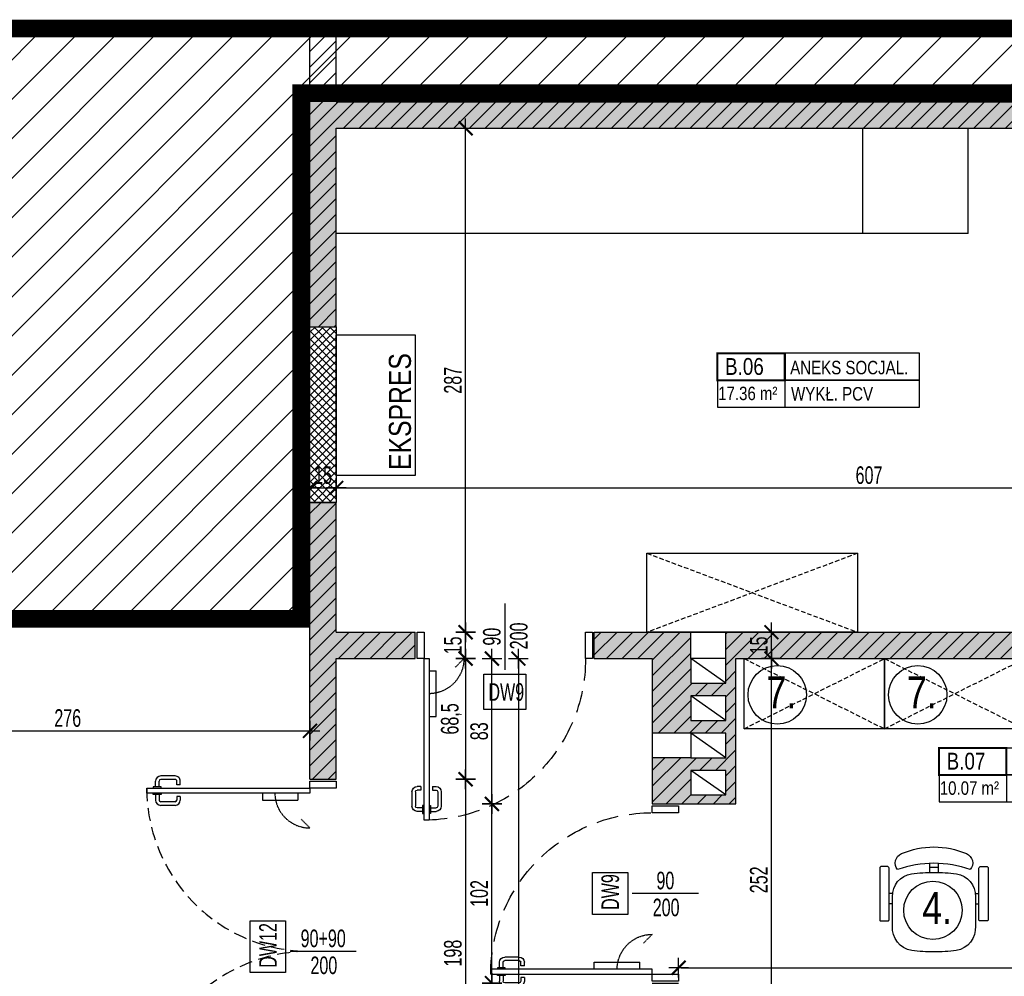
# Model space of a CAD drawing. Header units: millimetres. Extents: x 99331 to 130831, y -7610 to 25890.
# Tile 99 of 101: x 127526 to 128087, y 21199 to 21744. Entities that reach past the tile are written whole.
import ezdxf
from ezdxf.enums import TextEntityAlignment as Align

# ---------------------------------------------------------------- set-up
doc = ezdxf.new("R2010")
doc.units = ezdxf.units.MM
doc.linetypes.add('DASHED', pattern=[0.75, 0.5, -0.25])
doc.layers.get('DEFPOINTS').update_dxf_attribs({"lineweight": 9})
for name, color, linetype in [('_AAB_WYPOSAŻENIE', 193, 'Continuous'), ('_HSA_HATCH_WYPEŁNIENIA_PRZEGRÓD', 205, 'Continuous'), ('_HSA_OPIS', 43, 'Continuous'), ('_HSA_OPIS_STOLARKA_WEWNĘTRZNA', 43, 'Continuous'), ('_HSA_OPIS_WYPOSAŻENIA', 43, 'Continuous'), ('_HSA_STOLARKA_WEWNĘTRZNA', 132, 'Continuous'), ('_HSA_WIDOKOWE_CIENKIE', 8, 'Continuous'), ('_HSA_WYM_50', 141, 'Continuous'), ('_HSA_WYPOSAŻENIE', 193, 'Continuous'), ('_HSA_ZAKRES_OPRACOWANIA', 213, 'Continuous'), ('_HSA_ŚCIANY_DZIAŁOWE', 6, 'Continuous'), ('_HSA_ŚCIANY_KONSTRUKCYJNE', 3, 'Continuous')]:
    doc.layers.add(name, color=color, linetype=linetype)
doc.layers.add('_HSA_OPIS_STOLARKA_ZEWNĘTRZNA_POMOC', color=7, linetype='Continuous', true_color=0x6cc7f4, plot=False)
doc.layers.add('_HSA_ZAKRES_OPRACOWANIA_HATCH', color=31, linetype='Continuous', transparency=0.5)
doc.styles.add('Arial', font='Arial.ttf')
doc.styles.add('ARIAL_30', font='Arial.ttf', dxfattribs={"width": 0.8, "height": 7})
doc.styles.add('ARIAL_50', font='Arial Narrow.ttf', dxfattribs={"width": 0.8, "height": 10})
doc.dimstyles.new('WYM_WEWN_50', dxfattribs={"dimscale": 0.7, "dimtxt": 10, "dimasz": 2, "dimexe": 10, "dimexo": 0, "dimgap": 3, "dimtad": 1, "dimdec": 1, "dimrnd": 1e-05, "dimtxsty": 'ARIAL_50', "dimblk": 'Wym-03', "dimcen": 0, "dimdle": 10, "dimse1": 1, "dimse2": 1, "dimclrt": 256, "dimazin": 2, "dimtfac": 1, "dimtdec": 1, "dimtix": 1, "dimtmove": 2, "dimatfit": 0, "dimfxl": 1, "dimtolj": 1, "dimtzin": 0, "dimarcsym": 0})
pattern_1 = [(45, (40000, 0), (-4.49012806, 4.49012806), [])]

# ---------------------------------------------------------------- blocks, each defined once
blk = doc.blocks.new('*U49')
for p, q in [((-95.8, 90), (-98.9, 90)), ((-95.8, 91.25), (-95, 91.25)), ((-95.8, 86.75), (-95.8, 91.25)), ((-91.27, 91.25), (-92.07, 91.25)), ((-91.27, 86.75), (-91.27, 91.25)), ((-91.27, 90), (-88.17, 90)), ((-101.9, 78.86), (-101.9, 87)), ((-99.9, 78.86), (-99.9, 87)), ((-95.8, 88), (-98.9, 88)), ((-95, 86.75), (-95.8, 86.75)), ((-92.07, 86.75), (-91.27, 86.75)), ((-91.27, 88), (-88.17, 88)), ((-87.17, 78.86), (-87.17, 87)), ((-85.17, 78.86), (-85.17, 87)), ((83.17, 76.86), (83.17, 85)), ((85.17, 76.86), (85.17, 85)), ((89.27, 88), (86.17, 88)), ((89.27, 86), (86.17, 86)), ((89.27, 89.25), (90.07, 89.25)), ((89.27, 84.75), (89.27, 89.25)), ((90.07, 84.75), (89.27, 84.75)), ((93.8, 89.25), (93, 89.25)), ((93, 84.75), (93.8, 84.75)), ((93.8, 84.75), (93.8, 89.25)), ((93.8, 88), (96.9, 88)), ((93.8, 86), (96.9, 86)), ((97.9, 76.86), (97.9, 85)), ((99.9, 76.86), (99.9, 85)), ((-96.8, 77.86), (-98.9, 77.86)), ((-96.8, 75.86), (-98.9, 75.86)), ((-96.8, 75.86), (-96.8, 77.86)), ((-90.27, 75.86), (-90.27, 77.86)), ((-90.27, 77.86), (-88.17, 77.86)), ((-90.27, 75.86), (-88.17, 75.86)), ((88.27, 75.86), (86.17, 75.86)), ((88.27, 73.86), (86.17, 73.86)), ((88.27, 73.86), (88.27, 75.86)), ((94.8, 73.86), (94.8, 75.86)), ((94.8, 75.86), (96.9, 75.86)), ((94.8, 73.86), (96.9, 73.86)), ((-92.07, 27), (-88.07, 27)), ((-88.07, 27), (-88.07, 7)), ((86.07, 27), (86.07, 7)), ((90.07, 27), (86.07, 27)), ((-92.07, 7), (-88.07, 7)), ((90.07, 7), (86.07, 7))]:
    blk.add_line(p, q)
at = {"linetype": 'DASHED'}
for p, q in [((-72.27, 0), (-77.22, 4.95)), ((70.27, 0), (75.22, 4.95))]:
    blk.add_line(p, q, dxfattribs=at)
for points in [[(-95, 0), (-92.07, 0), (-92.07, 95), (-95, 95)], [(93, 0), (90.07, 0), (90.07, 93), (93, 93)], [(-99, 0), (-99, -15), (-95, -15), (-95, 0)], [(97, 0), (97, -15), (93, -15), (93, 0)]]:
    blk.add_lwpolyline(points, close=True)
for points in [[(-100, 0), (-100, -15)], [(98, 0), (98, -15)]]:
    blk.add_lwpolyline(points)
for centre, radius, start, end in [((-98.9, 87), 3, 90, 180), ((-88.17, 87), 3, 0, 90), ((-98.9, 87), 1, 90, 180), ((-88.17, 87), 1, 0, 90), ((86.17, 85), 3, 90, 180), ((86.17, 85), 1, 90, 180), ((96.9, 85), 3, 0, 90), ((96.9, 85), 1, 0, 90), ((-98.9, 78.86), 3, 180, 270), ((-98.9, 78.86), 1, 180, 270), ((-88.17, 78.86), 3, 270, 0), ((-88.17, 78.86), 1, 270, 0), ((86.17, 76.86), 3, 180, 270), ((86.17, 76.86), 1, 180, 270), ((96.9, 76.86), 3, 270, 0), ((96.9, 76.86), 1, 270, 0)]:
    blk.add_arc(centre, radius, start, end)
at = {"linetype": 'DASHED', "ltscale": 15}
for centre, radius, start, end in [((-95, 0), 95, 0, 90), ((93, 0), 93, 90, 180)]:
    blk.add_arc(centre, radius, start, end, dxfattribs=at)
at = {"linetype": 'DASHED', "ltscale": 0.5}
for centre, start, end in [((-92.27, 0), 0, 90), ((90.27, 0), 90, 180)]:
    blk.add_arc(centre, 20, start, end, dxfattribs=at)
blk = doc.blocks.new('*U7')
blk.add_line((1, 0.4), (1, -0.4))
at = {"const_width": 0.03}
blk.add_lwpolyline([(0, 0), (1, 0), (1, 0.4), (0, 0.4)], close=True, dxfattribs=at)
for points in [[(1, 0), (3, 0), (3, 0.4), (1, 0.4)], [(0, -0.4), (3, -0.4), (3, 0), (0, 0)]]:
    blk.add_lwpolyline(points, close=True)
at = {"style": 'Arial', "width": 0.8}
blk.add_attdef('NR', text='', height=0.25, dxfattribs=at).set_placement((0.4, 0.08), align=Align.CENTER)
for tag, p in [('NAZWA', (1.079, 0.089)), ('0000', (0.03, -0.291)), ('WYK', (1.092, -0.301))]:
    blk.add_attdef(tag, p, '', height=0.2, dxfattribs=at)
blk = doc.blocks.new('szafka_80x40')
at = {"layer": '_AAB_WYPOSAŻENIE'}
blk.add_lwpolyline([(0, 40), (80, 40), (80, 0), (0, 0)], close=True, dxfattribs=at)
at = {"layer": '_HSA_OPIS_WYPOSAŻENIA'}
blk.add_circle((18.91, 19.34), 16.65, dxfattribs=at)
at = {"layer": '_HSA_WYPOSAŻENIE', "linetype": 'DASHED', "ltscale": 5}
for points in [[(0, 40), (80, 0)], [(0, 0), (80, 40)]]:
    blk.add_lwpolyline(points, dxfattribs=at)
at = {"layer": '_HSA_OPIS_WYPOSAŻENIA', "insert": (12.8, 29.82), "char_height": 18.2, "attachment_point": 1, "style": 'ARIAL_30'}
blk.add_mtext_dynamic_manual_height_columns('7.', width=375.4118, gutter_width=5850.55, heights=[0], dxfattribs=at)
blk = doc.blocks.new('KRZO')
at = {"color": 0}
for p, q in [((-23.6, -27.3), (-25.6, -27.3)), ((23.6, -27.3), (25.6, -27.3)), ((-23.53, -33.3), (-25.6, -33.3)), ((23.53, -33.3), (25.6, -33.3)), ((-2.46, -50.38), (-2.46, -45.2)), ((2.46, -50.38), (2.46, -45.2))]:
    blk.add_line(p, q, dxfattribs=at)
for points in [[(0, 0, 0.028526), (-12.69, -0.67, 0.385652), (-23.6, -14.7), (-23.6, -31.4, 0.383693), (-12.8, -44.4, 0.032317), (0, -45.23, 0.032317), (12.8, -44.4, 0.383693), (23.6, -31.4), (23.6, -14.7, 0.385652), (12.69, -0.67, 0.028526)], [(-29.9, -48.6, -0.414214), (-30.9, -47.6), (-30.9, -46.6), (-30.9, -18.2, -0.414214), (-30.4, -17.7), (-26.1, -17.7, -0.414214), (-25.6, -18.2), (-25.6, -47.6, -0.414214), (-26.6, -48.6), (-28.9, -48.6)], [(29.9, -48.6, 0.414214), (30.9, -47.6), (30.9, -46.6), (30.9, -18.2, 0.414214), (30.4, -17.7), (26.1, -17.7, 0.414214), (25.6, -18.2), (25.6, -47.6, 0.414214), (26.6, -48.6), (28.9, -48.6)], [(0, -59.73, 0.099829), (18.48, -55.96, 0.505402), (20.7, -46.8, -0.087014), (0, -50.43, -0.087014), (-20.7, -46.8, 0.505402), (-18.48, -55.96, 0.099829)]]:
    blk.add_lwpolyline(points, format="xyb", close=True, dxfattribs=at)
blk.add_lwpolyline([(2.46, -48), (0, -48), (-2.46, -48)], dxfattribs=at)
blk = doc.blocks.new('*U97')
at = {"layer": '_HSA_OPIS_WYPOSAŻENIA'}
blk.add_circle((0.57, -23.64), 16.65, dxfattribs=at)
at = {"layer": '_AAB_WYPOSAŻENIE', "xscale": -1, "rotation": 359.9999999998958}
blk.add_blockref('KRZO', (0, 0), dxfattribs=at)
at = {"layer": '_HSA_OPIS_WYPOSAŻENIA', "insert": (6.67, -34.13), "char_height": 18.2, "attachment_point": 1, "rotation": 180, "style": 'ARIAL_30'}
blk.add_mtext_dynamic_manual_height_columns('4.', width=375.4118, gutter_width=5850.55, heights=[0], dxfattribs=at)
blk = doc.blocks.new('*U52')
for p, q in [((93.275, 87), (90.175, 87)), ((93.275, 85), (90.175, 85)), ((93.275, 88.25), (94.075, 88.25)), ((93.275, 83.75), (93.275, 88.25)), ((97.8, 88.25), (97, 88.25)), ((97.8, 83.75), (97.8, 88.25)), ((97.8, 87), (100.9, 87)), ((97.8, 85), (100.9, 85)), ((87.175, 75.86), (87.175, 84)), ((89.175, 75.86), (89.175, 84)), ((94.075, 83.75), (93.275, 83.75)), ((97, 83.75), (97.8, 83.75)), ((101.9, 75.86), (101.9, 84)), ((103.9, 75.86), (103.9, 84)), ((92.275, 74.86), (90.175, 74.86)), ((92.275, 72.86), (92.275, 74.86)), ((98.8, 72.86), (98.8, 74.86)), ((98.8, 74.86), (100.9, 74.86)), ((92.275, 72.86), (90.175, 72.86)), ((98.8, 72.86), (100.9, 72.86)), ((90.075, 33), (90.075, 7)), ((94.075, 33), (90.075, 33)), ((94.075, 7), (90.075, 7))]:
    blk.add_line(p, q)
at = {"linetype": 'DASHED'}
blk.add_line((74.275, 0), (79.225, 4.95), dxfattribs=at)
for points in [[(97, 0), (94.075, 0), (94.075, 92), (97, 92)], [(1, 0), (1, -15), (5, -15), (5, 0)], [(97, 0), (97, -15), (101, -15), (101, 0)]]:
    blk.add_lwpolyline(points, close=True)
for points in [[(0, 0), (0, -15)], [(102, 0), (102, -15)]]:
    blk.add_lwpolyline(points)
at = {"linetype": 'DASHED', "ltscale": 25}
blk.add_arc((97, 0), 92, 90, 180, dxfattribs=at)
for centre, radius, start, end in [((90.175, 84), 3, 90, 180), ((90.175, 84), 1, 90, 180), ((100.9, 84), 3, 0, 90), ((100.9, 84), 1, 0, 90), ((90.175, 75.86), 3, 180, 270), ((90.175, 75.86), 1, 180, 270), ((100.9, 75.86), 3, 270, 0), ((100.9, 75.86), 1, 270, 0)]:
    blk.add_arc(centre, radius, start, end)
at = {"linetype": 'DASHED', "ltscale": 0.5}
blk.add_arc((94.275, 0), 20, 90, 180, dxfattribs=at)
blk = doc.blocks.new('*U55')
for p, q in [((4.2, 87), (1.1, 87)), ((4.2, 85), (1.1, 85)), ((4.2, 88.25), (5, 88.25)), ((4.2, 83.75), (4.2, 88.25)), ((8.725, 88.25), (7.925, 88.25)), ((8.725, 83.75), (8.725, 88.25)), ((8.725, 87), (11.825, 87)), ((8.725, 85), (11.825, 85)), ((-1.9, 75.86), (-1.9, 84)), ((0.1, 75.86), (0.1, 84)), ((5, 83.75), (4.2, 83.75)), ((7.925, 83.75), (8.725, 83.75)), ((12.825, 75.86), (12.825, 84)), ((14.825, 75.86), (14.825, 84)), ((3.2, 74.86), (1.1, 74.86)), ((3.2, 72.86), (3.2, 74.86)), ((9.725, 72.86), (9.725, 74.86)), ((9.725, 74.86), (11.825, 74.86)), ((3.2, 72.86), (1.1, 72.86)), ((9.725, 72.86), (11.825, 72.86)), ((7.925, 33), (11.925, 33)), ((11.925, 33), (11.925, 7)), ((7.925, 7), (11.925, 7))]:
    blk.add_line(p, q)
at = {"linetype": 'DASHED'}
blk.add_line((27.725, 0), (22.775, 4.95), dxfattribs=at)
for points in [[(5, 0), (7.925, 0), (7.925, 92), (5, 92)], [(1, 0), (1, -15), (5, -15), (5, 0)], [(97, 0), (97, -15), (101, -15), (101, 0)]]:
    blk.add_lwpolyline(points, close=True)
for points in [[(0, 0), (0, -15)], [(102, 0), (102, -15)]]:
    blk.add_lwpolyline(points)
at = {"linetype": 'DASHED', "ltscale": 25}
blk.add_arc((5, 0), 92, 0, 90, dxfattribs=at)
for centre, radius, start, end in [((1.1, 84), 3, 90, 180), ((1.1, 84), 1, 90, 180), ((11.825, 84), 3, 0, 90), ((11.825, 84), 1, 0, 90), ((1.1, 75.86), 3, 180, 270), ((1.1, 75.86), 1, 180, 270), ((11.825, 75.86), 3, 270, 0), ((11.825, 75.86), 1, 270, 0)]:
    blk.add_arc(centre, radius, start, end)
at = {"linetype": 'DASHED', "ltscale": 0.5}
blk.add_arc((7.725, 0), 20, 0, 90, dxfattribs=at)
blk = doc.blocks.new('Wym-03')
for p, q in [((-4, 0), (4, 0)), ((0, 4), (0, -4))]:
    blk.add_line(p, q)
blk.add_lwpolyline([(-2.83, -2.83, 0.8, 0.8, 0), (2.83, 2.83, 0.05, 0.05, 0)], format="xyseb")
blk = doc.blocks.new('*D146')
at = {"layer": '_HSA_WYM_50', "color": 0, "lineweight": -2, "transparency": 16777216}
blk.add_line((127780.48, 21381.28), (127780.48, 21393.48), dxfattribs=at)
at = {"layer": 'DEFPOINTS', "color": 0, "transparency": 16777216}
for p in [(127751.81, 21394.88), (127780.48, 21394.88), (127751.81, 21379.88)]:
    blk.add_point(p, dxfattribs=at)
at = {"layer": '_HSA_WYM_50', "color": 0, "lineweight": -2, "transparency": 16777216, "xscale": 1.4, "yscale": 1.4, "zscale": 1.4}
for p, rotation in [((127780.48, 21394.88), 90), ((127780.48, 21379.88), 270)]:
    blk.add_blockref('Wym-03', p, dxfattribs=dict(at, rotation=rotation))
at = {"layer": '_HSA_WYM_50', "transparency": 16777216, "insert": (127773.27, 21387.38), "char_height": 10, "attachment_point": 5, "rotation": 90, "style": 'ARIAL_50'}
blk.add_mtext('\\A1;15', dxfattribs=at)
blk = doc.blocks.new('*D147')
at = {"layer": '_HSA_WYM_50', "color": 0, "lineweight": -2, "transparency": 16777216}
blk.add_line((127780.48, 21396.28), (127780.48, 21680.48), dxfattribs=at)
at = {"layer": 'DEFPOINTS', "color": 0, "transparency": 16777216}
for p in [(127780.48, 21681.88), (127780.48, 21681.88), (127751.81, 21394.88)]:
    blk.add_point(p, dxfattribs=at)
at = {"layer": '_HSA_WYM_50', "color": 0, "lineweight": -2, "transparency": 16777216, "xscale": 1.4, "yscale": 1.4, "zscale": 1.4}
for p, rotation in [((127780.48, 21681.88), 90), ((127780.48, 21394.88), 270)]:
    blk.add_blockref('Wym-03', p, dxfattribs=dict(at, rotation=rotation))
at = {"layer": '_HSA_WYM_50', "transparency": 16777216, "insert": (127773.27, 21538.38), "char_height": 10, "attachment_point": 5, "rotation": 90, "style": 'ARIAL_50'}
blk.add_mtext('\\A1;287', dxfattribs=at)
blk = doc.blocks.new('*D148')
at = {"layer": '_HSA_WYM_50', "color": 0, "lineweight": -2, "transparency": 16777216}
blk.add_line((127780.48, 21378.48), (127780.48, 21312.54), dxfattribs=at)
at = {"layer": 'DEFPOINTS', "color": 0, "transparency": 16777216}
for p in [(127751.81, 21379.88), (127706.81, 21311.14), (127780.48, 21311.14)]:
    blk.add_point(p, dxfattribs=at)
at = {"layer": '_HSA_WYM_50', "color": 0, "lineweight": -2, "transparency": 16777216, "xscale": 1.4, "yscale": 1.4, "zscale": 1.4}
for p, rotation in [((127780.48, 21379.88), 90), ((127780.48, 21311.14), 270)]:
    blk.add_blockref('Wym-03', p, dxfattribs=dict(at, rotation=rotation))
at = {"layer": '_HSA_WYM_50', "transparency": 16777216, "insert": (127772.37, 21345.51), "char_height": 10, "attachment_point": 5, "rotation": 90, "style": 'ARIAL_50'}
blk.add_mtext('\\A1;68,5', dxfattribs=at)
blk = doc.blocks.new('*D149')
at = {"layer": '_HSA_WYM_50', "color": 0, "lineweight": -2, "transparency": 16777216}
blk.add_line((127780.48, 21309.74), (127780.48, 21114.54), dxfattribs=at)
at = {"layer": 'DEFPOINTS', "color": 0, "transparency": 16777216}
for p in [(127706.81, 21311.14), (127706.81, 21113.14), (127780.48, 21113.14)]:
    blk.add_point(p, dxfattribs=at)
at = {"layer": '_HSA_WYM_50', "color": 0, "lineweight": -2, "transparency": 16777216, "xscale": 1.4, "yscale": 1.4, "zscale": 1.4}
for p, rotation in [((127780.48, 21311.14), 90), ((127780.48, 21113.14), 270)]:
    blk.add_blockref('Wym-03', p, dxfattribs=dict(at, rotation=rotation))
at = {"layer": '_HSA_WYM_50', "transparency": 16777216, "insert": (127773.27, 21212.14), "char_height": 10, "attachment_point": 5, "rotation": 90, "style": 'ARIAL_50'}
blk.add_mtext('\\A1;198', dxfattribs=at)
blk = doc.blocks.new('*D164')
at = {"layer": '_HSA_WYM_50', "color": 0, "lineweight": -2, "transparency": 16777216}
blk.add_line((127795.48, 21066.45), (127795.48, 21193.71), dxfattribs=at)
at = {"layer": 'DEFPOINTS', "color": 0, "transparency": 16777216}
for p in [(127795.48, 21195.11), (127886.81, 21195.11), (127886.81, 21065.05)]:
    blk.add_point(p, dxfattribs=at)
at = {"layer": '_HSA_WYM_50', "color": 0, "lineweight": -2, "transparency": 16777216, "xscale": 1.4, "yscale": 1.4, "zscale": 1.4}
for p, rotation in [((127795.48, 21195.11), 90), ((127795.48, 21065.05), 270)]:
    blk.add_blockref('Wym-03', p, dxfattribs=dict(at, rotation=rotation))
at = {"layer": '_HSA_WYM_50', "transparency": 16777216, "insert": (127787.37, 21093.92), "char_height": 10, "attachment_point": 5, "rotation": 90, "style": 'ARIAL_50'}
blk.add_mtext('\\A1;130', dxfattribs=at)
blk = doc.blocks.new('*D165')
at = {"layer": '_HSA_WYM_50', "color": 0, "lineweight": -2, "transparency": 16777216}
blk.add_line((127795.48, 21196.51), (127795.48, 21295.71), dxfattribs=at)
at = {"layer": 'DEFPOINTS', "color": 0, "transparency": 16777216}
for p in [(127795.48, 21297.11), (127886.81, 21297.11), (127886.81, 21195.11)]:
    blk.add_point(p, dxfattribs=at)
at = {"layer": '_HSA_WYM_50', "color": 0, "lineweight": -2, "transparency": 16777216, "xscale": 1.4, "yscale": 1.4, "zscale": 1.4}
for p, rotation in [((127795.48, 21297.11), 90), ((127795.48, 21195.11), 270)]:
    blk.add_blockref('Wym-03', p, dxfattribs=dict(at, rotation=rotation))
at = {"layer": '_HSA_WYM_50', "transparency": 16777216, "insert": (127788.27, 21246.11), "char_height": 10, "attachment_point": 5, "rotation": 90, "style": 'ARIAL_50'}
blk.add_mtext('\\A1;102', dxfattribs=at)
blk = doc.blocks.new('*D166')
at = {"layer": '_HSA_WYM_50', "color": 0, "lineweight": -2, "transparency": 16777216}
blk.add_line((127795.48, 21298.51), (127795.48, 21378.48), dxfattribs=at)
at = {"layer": 'DEFPOINTS', "color": 0, "transparency": 16777216}
for p in [(127795.48, 21379.88), (127886.81, 21379.88), (127886.81, 21297.11)]:
    blk.add_point(p, dxfattribs=at)
at = {"layer": '_HSA_WYM_50', "color": 0, "lineweight": -2, "transparency": 16777216, "xscale": 1.4, "yscale": 1.4, "zscale": 1.4}
for p, rotation in [((127795.48, 21379.88), 90), ((127795.48, 21297.11), 270)]:
    blk.add_blockref('Wym-03', p, dxfattribs=dict(at, rotation=rotation))
at = {"layer": '_HSA_WYM_50', "transparency": 16777216, "insert": (127788.27, 21338.49), "char_height": 10, "attachment_point": 5, "rotation": 90, "style": 'ARIAL_50'}
blk.add_mtext('\\A1;83', dxfattribs=at)
blk = doc.blocks.new('*D184')
at = {"layer": '_HSA_WYM_50', "color": 0, "lineweight": -2, "transparency": 16777216}
blk.add_line((127954.75, 21129.28), (127954.75, 21378.48), dxfattribs=at)
at = {"layer": 'DEFPOINTS', "color": 0, "transparency": 16777216}
for p in [(127934.49, 21379.88), (127954.75, 21379.88), (127901.81, 21127.88)]:
    blk.add_point(p, dxfattribs=at)
at = {"layer": '_HSA_WYM_50', "color": 0, "lineweight": -2, "transparency": 16777216, "xscale": 1.4, "yscale": 1.4, "zscale": 1.4}
for p, rotation in [((127954.75, 21379.88), 90), ((127954.75, 21127.88), 270)]:
    blk.add_blockref('Wym-03', p, dxfattribs=dict(at, rotation=rotation))
at = {"layer": '_HSA_WYM_50', "transparency": 16777216, "insert": (127947.55, 21253.88), "char_height": 10, "attachment_point": 5, "rotation": 90, "style": 'ARIAL_50'}
blk.add_mtext('\\A1;252', dxfattribs=at)
blk = doc.blocks.new('*D185')
at = {"layer": '_HSA_WYM_50', "color": 0, "lineweight": -2, "transparency": 16777216}
blk.add_line((127954.75, 21381.28), (127954.75, 21393.48), dxfattribs=at)
at = {"layer": 'DEFPOINTS', "color": 0, "transparency": 16777216}
for p in [(127928.74, 21394.88), (127954.75, 21394.88), (127934.49, 21379.88)]:
    blk.add_point(p, dxfattribs=at)
at = {"layer": '_HSA_WYM_50', "color": 0, "lineweight": -2, "transparency": 16777216, "xscale": 1.4, "yscale": 1.4, "zscale": 1.4}
for p, rotation in [((127954.75, 21394.88), 90), ((127954.75, 21379.88), 270)]:
    blk.add_blockref('Wym-03', p, dxfattribs=dict(at, rotation=rotation))
at = {"layer": '_HSA_WYM_50', "transparency": 16777216, "insert": (127947.55, 21387.38), "char_height": 10, "attachment_point": 5, "rotation": 90, "style": 'ARIAL_50'}
blk.add_mtext('\\A1;15', dxfattribs=at)
blk = doc.blocks.new('*D116')
at = {"layer": '_HSA_WYM_50', "color": 0, "lineweight": -2, "transparency": 16777216}
blk.add_line((127810.56, 21378.48), (127810.56, 20240.28), dxfattribs=at)
at = {"layer": 'DEFPOINTS', "color": 0, "transparency": 16777216}
for p in [(127795.48, 21379.88), (127795.48, 20238.88), (127810.56, 20238.88)]:
    blk.add_point(p, dxfattribs=at)
at = {"layer": '_HSA_WYM_50', "color": 0, "lineweight": -2, "transparency": 16777216, "xscale": 1.4, "yscale": 1.4, "zscale": 1.4}
for p, rotation in [((127810.56, 21379.88), 90), ((127810.56, 20238.88), 270)]:
    blk.add_blockref('Wym-03', p, dxfattribs=dict(at, rotation=rotation))
at = {"layer": '_HSA_WYM_50', "transparency": 16777216, "insert": (127803.44, 20809.38), "char_height": 10, "attachment_point": 5, "rotation": 90, "style": 'ARIAL_50'}
blk.add_mtext('\\A1;1141', dxfattribs=at)
blk = doc.blocks.new('*D192')
at = {"layer": '_HSA_WYM_50', "color": 0, "lineweight": -2, "transparency": 16777216}
blk.add_line((127693.21, 21477.08), (127705.41, 21477.08), dxfattribs=at)
at = {"layer": 'DEFPOINTS', "color": 0, "transparency": 16777216}
for p in [(127706.81, 21477.08), (127691.81, 21468.86), (127706.81, 21468.86)]:
    blk.add_point(p, dxfattribs=at)
at = {"layer": '_HSA_WYM_50', "color": 0, "lineweight": -2, "transparency": 16777216, "xscale": 1.4, "yscale": 1.4, "zscale": 1.4, "rotation": 180}
blk.add_blockref('Wym-03', (127691.81, 21477.08), dxfattribs=at)
at = {"layer": '_HSA_WYM_50', "color": 0, "lineweight": -2, "transparency": 16777216, "xscale": 1.4, "yscale": 1.4, "zscale": 1.4}
blk.add_blockref('Wym-03', (127706.81, 21477.08), dxfattribs=at)
at = {"layer": '_HSA_WYM_50', "transparency": 16777216, "insert": (127699.31, 21484.29), "char_height": 10, "attachment_point": 5, "style": 'ARIAL_50'}
blk.add_mtext('\\A1;15', dxfattribs=at)
blk = doc.blocks.new('*D193')
at = {"layer": '_HSA_WYM_50', "color": 0, "lineweight": -2, "transparency": 16777216}
blk.add_line((127708.21, 21477.08), (128312.41, 21477.08), dxfattribs=at)
at = {"layer": 'DEFPOINTS', "color": 0, "transparency": 16777216}
for p in [(128313.81, 21477.08), (127706.81, 21468.86), (128313.81, 21444.24)]:
    blk.add_point(p, dxfattribs=at)
at = {"layer": '_HSA_WYM_50', "color": 0, "lineweight": -2, "transparency": 16777216, "xscale": 1.4, "yscale": 1.4, "zscale": 1.4, "rotation": 180}
blk.add_blockref('Wym-03', (127706.81, 21477.08), dxfattribs=at)
at = {"layer": '_HSA_WYM_50', "color": 0, "lineweight": -2, "transparency": 16777216, "xscale": 1.4, "yscale": 1.4, "zscale": 1.4}
blk.add_blockref('Wym-03', (128313.81, 21477.08), dxfattribs=at)
at = {"layer": '_HSA_WYM_50', "transparency": 16777216, "insert": (128010.31, 21484.29), "char_height": 10, "attachment_point": 5, "style": 'ARIAL_50'}
blk.add_mtext('\\A1;607', dxfattribs=at)
blk = doc.blocks.new('*D214')
at = {"layer": '_HSA_WYM_50', "color": 0, "lineweight": -2, "transparency": 16777216}
blk.add_line((127417.21, 21338.76), (127690.41, 21338.76), dxfattribs=at)
at = {"layer": 'DEFPOINTS', "color": 0, "transparency": 16777216}
for p in [(127415.81, 21338.76), (127691.81, 21338.76), (127691.81, 21338.76)]:
    blk.add_point(p, dxfattribs=at)
at = {"layer": '_HSA_WYM_50', "color": 0, "lineweight": -2, "transparency": 16777216, "xscale": 1.4, "yscale": 1.4, "zscale": 1.4, "rotation": 180}
blk.add_blockref('Wym-03', (127415.81, 21338.76), dxfattribs=at)
at = {"layer": '_HSA_WYM_50', "color": 0, "lineweight": -2, "transparency": 16777216, "xscale": 1.4, "yscale": 1.4, "zscale": 1.4}
blk.add_blockref('Wym-03', (127691.81, 21338.76), dxfattribs=at)
at = {"layer": '_HSA_WYM_50', "transparency": 16777216, "insert": (127553.81, 21345.96), "char_height": 10, "attachment_point": 5, "style": 'ARIAL_50'}
blk.add_mtext('\\A1;276', dxfattribs=at)
blk = doc.blocks.new('*D216')
at = {"layer": '_HSA_WYM_50', "color": 0, "lineweight": -2, "transparency": 16777216}
blk.add_line((127903.21, 21203.8), (128312.41, 21203.8), dxfattribs=at)
at = {"layer": 'DEFPOINTS', "color": 0, "transparency": 16777216}
for p in [(128313.81, 21203.8), (127901.81, 21127.88), (128313.81, 21127.88)]:
    blk.add_point(p, dxfattribs=at)
at = {"layer": '_HSA_WYM_50', "color": 0, "lineweight": -2, "transparency": 16777216, "xscale": 1.4, "yscale": 1.4, "zscale": 1.4, "rotation": 180}
blk.add_blockref('Wym-03', (127901.81, 21203.8), dxfattribs=at)
at = {"layer": '_HSA_WYM_50', "color": 0, "lineweight": -2, "transparency": 16777216, "xscale": 1.4, "yscale": 1.4, "zscale": 1.4}
blk.add_blockref('Wym-03', (128313.81, 21203.8), dxfattribs=at)
at = {"layer": '_HSA_WYM_50', "transparency": 16777216, "insert": (128107.81, 21210.92), "char_height": 10, "attachment_point": 5, "style": 'ARIAL_50'}
blk.add_mtext('\\A1;412', dxfattribs=at)

msp = doc.modelspace()

# ---------------------------------------------------------------- hatches: boundary and pattern name
at = {"layer": '_HSA_HATCH_WYPEŁNIENIA_PRZEGRÓD', "true_color": 0x969696}
msp.add_hatch(color=252, dxfattribs=at).paths.add_polyline_path([(127691.81, 21701.88), (127691.81, 21568.86), (127706.81, 21568.86), (127706.81, 21681.88), (128313.81, 21681.88), (128313.81, 21696.88), (127706.81, 21696.88), (127706.81, 21701.88)])
at = {"layer": '_HSA_HATCH_WYPEŁNIENIA_PRZEGRÓD'}
h = msp.add_hatch(dxfattribs=at)
h.set_pattern_fill('ANSI31', color=256, scale=2, style=0)
h.set_pattern_definition([(45, (56000, 0), (-4.49012806, 4.49012806), [])])
h.paths.add_polyline_path([(127691.81, 21701.88), (127691.81, 21568.86), (127706.81, 21568.86), (127706.81, 21681.88), (128313.81, 21681.88), (128313.81, 21696.88), (127706.81, 21696.88), (127706.81, 21701.88)])
h = msp.add_hatch(dxfattribs=at)
h.set_pattern_fill('ANSI37', color=256)
h.set_pattern_definition([(45, (40000, 0), (-2.24506403, 2.24506403), []), (135, (40000, 0), (-2.24506403, -2.24506403), [])])
h.paths.add_polyline_path([(127691.81, 21568.86), (127706.81, 21568.86), (127706.81, 21468.86), (127691.81, 21468.86)])
at = {"layer": '_HSA_HATCH_WYPEŁNIENIA_PRZEGRÓD', "true_color": 0x969696}
h = msp.add_hatch(color=252, dxfattribs=at)
h.paths.add_polyline_path([(127908.74, 21358.65), (127928.74, 21358.65), (127928.74, 21344.65), (127908.74, 21344.65)], flags=16)
h.paths.add_polyline_path([(127908.74, 21316.2), (127928.74, 21316.2), (127928.74, 21302.2), (127908.74, 21302.2)], flags=16)
h.paths.add_polyline_path([(128313.81, 21127.88), (127901.81, 21127.88), (127901.81, 21195.11), (127886.81, 21195.11), (127886.81, 21074.05), (127901.81, 21074.05), (127901.81, 21112.88), (128313.81, 21112.88)])
h.paths.add_polyline_path([(127908.74, 20911.72), (127908.74, 20925.72), (127928.74, 20925.72), (127928.74, 20911.72)], flags=16)
h.paths.add_polyline_path([(127905.74, 20412), (127925.74, 20412), (127925.74, 20398), (127925.74, 20380.88), (128313.81, 20380.88), (128313.81, 20394.88), (127928.84, 20394.88), (127928.84, 20455.93), (127901.81, 20455.93), (127901.81, 20470.05), (127886.81, 20470.05), (127886.81, 20362.05), (127901.81, 20362.05), (127901.81, 20380.88), (127905.74, 20380.88), (127905.74, 20398)])
h.paths.add_polyline_path([(127905.74, 20419.22), (127905.74, 20433.22), (127925.74, 20433.22), (127925.74, 20419.22)], flags=16)
h.paths.add_polyline_path([(127706.81, 20039.88), (127706.81, 20024.88)])
h.paths.add_polyline_path([(127886.81, 20835.05), (127901.81, 20835.05), (127901.81, 20872.38), (127908.74, 20872.38), (127908.74, 20890.5), (127908.74, 20904.5), (127928.74, 20904.5), (127928.74, 20890.5), (127928.74, 20872.38), (128313.81, 20872.38), (128313.81, 20888.38), (127931.84, 20888.38), (127931.84, 20943.43), (127901.81, 20943.43), (127901.81, 20963.05), (127886.81, 20963.05)])
h.paths.add_polyline_path([(127853.81, 21394.88), (127853.81, 21379.88), (127886.81, 21379.88), (127886.81, 21337.42), (127908.74, 21337.42), (127928.74, 21337.42), (127928.74, 21323.42), (127908.74, 21323.42), (127886.81, 21323.42), (127886.81, 21297.11), (127934.49, 21297.11), (127934.49, 21379.88), (128263.81, 21379.88), (128263.81, 21394.88), (127928.74, 21394.88), (127928.74, 21379.88), (127928.74, 21365.88), (127908.74, 21365.88), (127908.74, 21379.88), (127908.74, 21394.88)])
h.paths.add_polyline_path([(127751.81, 21379.88), (127751.81, 21394.88), (127706.81, 21394.88), (127706.81, 21468.86), (127691.81, 21468.86), (127691.81, 21311.14), (127706.81, 21311.14), (127706.81, 21379.88)])
h.paths.add_polyline_path([(127901.81, 20124.42), (127901.81, 20238.88), (127886.81, 20238.88), (127886.81, 20124.42)])
h.paths.add_polyline_path([(127901.81, 20589.05), (127901.81, 20733.05), (127886.81, 20733.05), (127886.81, 20589.05)])
h.paths.add_polyline_path([(127886.81, 19911.42), (127926.81, 19911.42), (127926.81, 19935.95), (127916.48, 19935.95), (127896.48, 19935.95), (127896.48, 19949.95), (127916.48, 19949.95), (127926.81, 19949.95), (127926.81, 19975.26), (127907.81, 19975.26), (127907.81, 20039.88), (127886.81, 20039.88), (127886.92, 20024.88), (127886.81, 20024.88), (127886.81, 19969.6), (127896.48, 19969.6), (127916.48, 19969.6), (127916.48, 19955.6), (127896.48, 19955.6), (127886.81, 19955.6), (127886.81, 19928.37), (127896.48, 19928.37), (127916.48, 19928.37), (127916.48, 19914.37), (127896.48, 19914.37), (127886.81, 19914.37)])
h.paths.add_polyline_path([(128023.81, 19891.42), (128059.54, 19891.42), (128059.54, 19896.42), (128313.81, 19896.42), (128313.81, 19891.42), (128358.19, 19891.42), (128358.19, 19931.42), (128343.19, 19931.42), (128343.19, 19936.42), (128313.81, 19936.42), (128313.81, 19911.42), (128023.81, 19911.42)])
h.paths.add_polyline_path([(128030.4, 19891.42), (128050.4, 19891.42), (128050.4, 19892.85), (128030.4, 19892.85)], flags=17)
h.paths.add_polyline_path([(127907.81, 19891.42), (127919.81, 19891.42), (127919.81, 19896.42), (127907.81, 19896.42)])
h.paths.add_polyline_path([(127789.81, 19891.42), (127801.81, 19891.42), (127801.81, 19896.42), (127789.81, 19896.42)])
at = {"layer": '_HSA_HATCH_WYPEŁNIENIA_PRZEGRÓD'}
h = msp.add_hatch(dxfattribs=at)
h.set_pattern_fill('ANSI31', color=256, scale=2, style=0)
h.set_pattern_definition(pattern_1)
h.paths.add_polyline_path([(127706.81, 21311.14), (127706.81, 21379.88), (127751.81, 21379.88), (127751.81, 21394.88), (127706.81, 21394.88), (127706.81, 21468.86), (127691.81, 21468.86), (127691.81, 21311.14)])
h = msp.add_hatch(dxfattribs=at)
h.set_pattern_fill('ANSI31', color=256, scale=2, style=0)
h.set_pattern_definition(pattern_1)
h.paths.add_polyline_path([(128263.81, 21394.88), (127928.74, 21394.88), (127928.74, 21379.88), (127928.74, 21365.88), (127908.74, 21365.88), (127908.74, 21379.88), (127908.74, 21394.88), (127853.81, 21394.88), (127853.81, 21379.88), (127886.81, 21379.88), (127886.81, 21337.42), (127908.74, 21337.42), (127928.74, 21337.42), (127928.74, 21323.42), (127908.74, 21323.42), (127886.81, 21323.42), (127886.81, 21297.11), (127934.49, 21297.11), (127934.49, 21379.88), (128263.81, 21379.88)])
h.paths.add_polyline_path([(127928.74, 21358.65), (127928.74, 21344.65), (127908.74, 21344.65), (127908.74, 21358.65)], flags=16)
h.paths.add_polyline_path([(127928.74, 21316.2), (127928.74, 21302.2), (127908.74, 21302.2), (127908.74, 21316.2)], flags=16)
at = {"layer": '_HSA_ZAKRES_OPRACOWANIA_HATCH', "linetype": 'Continuous', "lineweight": 0}
h = msp.add_hatch(dxfattribs=at)
h.set_pattern_fill('ANSI31', color=256, scale=5, style=0)
h.set_pattern_definition([(45, (3403.783, 0), (-11.2253202, 11.2253202), [])])
h.paths.add_polyline_path([(128358.19, 21738.73), (126601.39, 21738.73), (126601.39, 21360.53), (126749.33, 21360.53), (126749.33, 21395.53), (126784.33, 21395.53), (126784.33, 21411.25), (126844.33, 21411.25), (126844.33, 21402.53), (127686.81, 21402.53), (127686.81, 21701.88), (128358.19, 21701.88)])
h.paths.add_polyline_path([(126739.33, 19854.57), (128358.19, 19854.57), (128358.19, 19891.42), (127683.81, 19891.42), (127683.81, 20057.14), (127686.81, 20526.14), (127389.33, 20526.14), (127389.33, 20759.14), (126739.33, 20759.14)])
at = {"layer": '_HSA_ZAKRES_OPRACOWANIA_HATCH'}
h = msp.add_hatch(dxfattribs=at)
h.set_pattern_fill('ANSI31', color=256, scale=2, style=0)
h.set_pattern_definition([(45, (127694.9616, 21701.876), (-4.4901, 4.4901), [])])
h.paths.add_polyline_path([(127706.81, 21738.73), (127691.81, 21738.73), (127691.81, 21701.88), (127706.81, 21701.88)])

# ---------------------------------------------------------------- linework, layer by layer
at = {"layer": '_HSA_OPIS_STOLARKA_WEWNĘTRZNA'}
for p, q in [((127802.81, 21411.25), (127802.81, 21373.51)), ((127913.18, 21246.11), (127875.44, 21246.11)), ((127718.18, 21213.14), (127680.44, 21213.14))]:
    msp.add_line(p, q, dxfattribs=at)
at = {"layer": '_HSA_OPIS_STOLARKA_ZEWNĘTRZNA_POMOC', "flags": 128}
for points in [[(127814.77, 21350.81), (127790.85, 21350.81), (127790.85, 21371.01), (127814.77, 21371.01)], [(127872.94, 21258.07), (127872.94, 21234.15), (127852.74, 21234.15), (127852.74, 21258.07)], [(127677.94, 21230.55), (127677.94, 21201.18), (127657.74, 21201.18), (127657.74, 21230.55)]]:
    msp.add_lwpolyline(points, close=True, dxfattribs=at)
at = {"layer": '_HSA_WIDOKOWE_CIENKIE'}
for p, q in [((127908.74, 21394.88), (127928.74, 21394.88)), ((127886.81, 21337.42), (127886.81, 21323.42))]:
    msp.add_line(p, q, dxfattribs=at)
at = {"layer": '_HSA_WYPOSAŻENIE'}
for points in [[(128006.81, 21621.88), (128006.81, 21681.88)], [(128066.81, 21621.88), (128066.81, 21681.88)], [(128066.81, 21621.88), (127706.81, 21621.88)]]:
    msp.add_lwpolyline(points, dxfattribs=at)
for points in [[(127751.81, 21564.24), (127751.81, 21484.24), (127706.81, 21484.24), (127706.81, 21564.24)], [(127883.81, 21439.88), (128003.81, 21439.88), (128003.81, 21394.88), (127883.81, 21394.88)]]:
    msp.add_lwpolyline(points, close=True, dxfattribs=at)
at = {"layer": '_HSA_WYPOSAŻENIE', "linetype": 'DASHED', "ltscale": 5}
for points in [[(128003.81, 21439.88), (127883.81, 21394.88)], [(127883.81, 21439.88), (128003.81, 21394.88)]]:
    msp.add_lwpolyline(points, dxfattribs=at)
at = {"layer": '_HSA_ZAKRES_OPRACOWANIA', "linetype": 'DASHED', "ltscale": 60, "const_width": 10}
for points in [[(128440.02, 19891.42), (128440.02, 19854.57), (126601.39, 19854.57), (126601.39, 21738.73), (128440.02, 21738.73), (128440.02, 21701.88)], [(126601.39, 21360.53), (126749.33, 21360.53), (126749.33, 21395.53), (126784.33, 21395.53), (126784.33, 21411.25), (126844.33, 21411.25), (126844.33, 21402.53), (127686.81, 21402.53), (127686.81, 21701.88), (128440.02, 21701.88)]]:
    msp.add_lwpolyline(points, dxfattribs=at)
at = {"layer": '_HSA_ZAKRES_OPRACOWANIA_HATCH'}
for p, q in [((127691.81, 21701.88), (127691.81, 21738.73)), ((127706.81, 21701.88), (127706.81, 21738.73))]:
    msp.add_line(p, q, dxfattribs=at)
at = {"layer": '_HSA_ŚCIANY_DZIAŁOWE'}
for p, q in [((127691.81, 21568.86), (127691.81, 21701.88)), ((127706.81, 21696.88), (127706.81, 21701.88)), ((127706.81, 21696.88), (128313.81, 21696.88)), ((127706.81, 21681.88), (128313.81, 21681.88)), ((127706.81, 21568.86), (127706.81, 21681.88)), ((127691.81, 21468.86), (127706.81, 21468.86)), ((127691.81, 21311.14), (127691.81, 21468.86)), ((127706.81, 21394.88), (127706.81, 21468.86)), ((127706.81, 21394.88), (127751.81, 21394.88)), ((127853.81, 21394.88), (127908.74, 21394.88)), ((127908.74, 21379.88), (127908.74, 21394.88)), ((127928.74, 21394.88), (128263.81, 21394.88)), ((127928.74, 21379.88), (127928.74, 21394.88)), ((127706.81, 21379.88), (127751.81, 21379.88)), ((127706.81, 21311.14), (127706.81, 21379.88)), ((127853.81, 21379.88), (127886.81, 21379.88)), ((127886.81, 21379.88), (127886.81, 21337.42)), ((127928.74, 21365.88), (127908.74, 21379.88)), ((127934.49, 21379.88), (128263.81, 21379.88)), ((127934.49, 21297.11), (127934.49, 21379.88)), ((127928.74, 21344.65), (127908.74, 21358.65)), ((127908.74, 21337.42), (127886.81, 21337.42)), ((127928.74, 21323.42), (127908.74, 21337.42)), ((127886.81, 21323.42), (127886.81, 21297.11)), ((127908.74, 21323.42), (127886.81, 21323.42)), ((127928.74, 21302.2), (127908.74, 21316.2)), ((127691.81, 21311.14), (127706.81, 21311.14)), ((127886.81, 21297.11), (127934.49, 21297.11))]:
    msp.add_line(p, q, dxfattribs=at)
for points in [[(127751.81, 21379.88), (127751.81, 21394.88)], [(127853.81, 21379.88), (127853.81, 21394.88)]]:
    msp.add_lwpolyline(points, dxfattribs=at)
for points in [[(127908.74, 21365.88), (127928.74, 21365.88), (127928.74, 21379.88), (127908.74, 21379.88)], [(127908.74, 21344.65), (127928.74, 21344.65), (127928.74, 21358.65), (127908.74, 21358.65)], [(127908.74, 21323.42), (127928.74, 21323.42), (127928.74, 21337.42), (127908.74, 21337.42)], [(127908.74, 21302.2), (127928.74, 21302.2), (127928.74, 21316.2), (127908.74, 21316.2)]]:
    msp.add_lwpolyline(points, close=True, dxfattribs=at)
at = {"layer": '_HSA_ŚCIANY_KONSTRUKCYJNE'}
msp.add_lwpolyline([(127691.81, 21568.86), (127706.81, 21568.86), (127706.81, 21468.86), (127691.81, 21468.86)], close=True, dxfattribs=at)

# ---------------------------------------------------------------- block references
at = {"layer": '_HSA_OPIS'}
ref = msp.add_blockref('*U7', (127923.96, 21538.38), dxfattribs=dict(at, xscale=38.4, yscale=38.4, zscale=38.4))
ref.add_attrib('NR', 'B.06', dxfattribs={"layer": '0', "height": 9.6, "style": 'Arial', "width": 0.8}).set_placement((127939.32, 21541.45), align=Align.CENTER)
ref.add_attrib('NAZWA', 'ANEKS SOCJAL.', (127965.4, 21541.78), dxfattribs={"layer": '0', "height": 7.68, "style": 'Arial', "width": 0.8})
ref.add_attrib('POW', '17.36', dxfattribs={"layer": '0', "height": 7.68, "style": 'Arial', "width": 0.8}).set_placement((127945.83, 21527.07), align=Align.RIGHT)
ref.add_attrib('M2', 'm²', dxfattribs={"layer": '0', "height": 7.68, "style": 'Arial', "width": 0.8}).set_placement((127958.12, 21527.07), align=Align.RIGHT)
ref.add_attrib('WYK', 'WYKŁ. PCV', (127965.9, 21526.83), dxfattribs={"layer": '0', "height": 7.68, "style": 'Arial', "width": 0.8})
ref = msp.add_blockref('*U7', (128050.21, 21313.6), dxfattribs=dict(at, xscale=38.4, yscale=38.4, zscale=38.4))
ref.add_attrib('NR', 'B.07', dxfattribs={"layer": '0', "height": 9.6, "style": 'Arial', "width": 0.8}).set_placement((128065.57, 21316.67), align=Align.CENTER)
ref.add_attrib('NAZWA', 'POK. BIUROWY', (128091.66, 21317), dxfattribs={"layer": '0', "height": 7.68, "style": 'Arial', "width": 0.8})
ref.add_attrib('POW', '10.07', dxfattribs={"layer": '0', "height": 7.68, "style": 'Arial', "width": 0.8}).set_placement((128072.09, 21302.3), align=Align.RIGHT)
ref.add_attrib('M2', 'm²', dxfattribs={"layer": '0', "height": 7.68, "style": 'Arial', "width": 0.8}).set_placement((128084.37, 21302.3), align=Align.RIGHT)
ref.add_attrib('WYK', 'WYKŁ. PCV', (128092.15, 21302.05), dxfattribs={"layer": '0', "height": 7.68, "style": 'Arial', "width": 0.8})
at = {"layer": '_HSA_STOLARKA_WEWNĘTRZNA', "xscale": -1}
for name, p, rotation in [('*U55', (127751.81, 21379.88), 180), ('*U52', (127886.81, 21297.11), 90)]:
    msp.add_blockref(name, p, dxfattribs=dict(at, rotation=rotation))
at = {"layer": '_HSA_STOLARKA_WEWNĘTRZNA', "rotation": 89.99999999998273}
msp.add_blockref('*U49', (127691.81, 21213.14), dxfattribs=at)
at = {"layer": '_HSA_WYPOSAŻENIE'}
for p in [(127939.15, 21339.88), (128019.15, 21339.88)]:
    msp.add_blockref('szafka_80x40', p, dxfattribs=at)
at = {"layer": '_HSA_WYPOSAŻENIE', "rotation": 180}
msp.add_blockref('*U97', (128047.31, 21212.88), dxfattribs=at)

# ---------------------------------------------------------------- texts
at = {"layer": '_HSA_OPIS', "insert": (127736.74, 21487.3), "char_height": 12.6, "attachment_point": 1, "rotation": 90, "style": 'ARIAL_30'}
msp.add_mtext_dynamic_manual_height_columns('EKSPRES', width=259.9004, gutter_width=4050.38, heights=[0], dxfattribs=at)
at = {"layer": '_HSA_OPIS_STOLARKA_WEWNĘTRZNA', "char_height": 10, "width": 38.481, "attachment_point": 1, "rotation": 90, "style": 'ARIAL_50'}
for s, insert in [('200', (127805.75, 21385.14)), ('90', (127790.41, 21387.26))]:
    msp.add_mtext(s, dxfattribs=dict(at, insert=insert))
at = {"layer": '_HSA_OPIS_STOLARKA_WEWNĘTRZNA', "char_height": 10, "width": 38.481, "attachment_point": 1, "style": 'ARIAL_50'}
for s, insert in [('90', (127889.19, 21258.5)), ('200', (127887.08, 21243.17)), ('90+90', (127686.48, 21225.54)), ('200', (127692.08, 21210.2))]:
    msp.add_mtext(s, dxfattribs=dict(at, insert=insert))
at = {"layer": '_HSA_OPIS_STOLARKA_ZEWNĘTRZNA_POMOC', "insert": (127793.47, 21365.87), "char_height": 10, "width": 19.3387, "attachment_point": 1, "style": 'ARIAL_50'}
msp.add_mtext('DW9', dxfattribs=at)
at = {"layer": '_HSA_OPIS_STOLARKA_ZEWNĘTRZNA_POMOC', "char_height": 10, "width": 19.3387, "attachment_point": 1, "rotation": 90, "style": 'ARIAL_50'}
for s, insert in [('DW9', (127857.88, 21236.76)), ('DW12', (127662.88, 21203.79))]:
    msp.add_mtext(s, dxfattribs=dict(at, insert=insert))

# ---------------------------------------------------------------- dimensions: what is measured, and where the dimension line sits
at = {"layer": '_HSA_WYM_50'}
for base, p1, p2, angle, picture, middle in [((127780.48, 21681.88), (127751.81, 21394.88), (127780.48, 21681.88), 270, '*D147', (127773.27, 21538.38)), ((128313.81, 21477.08), (127706.81, 21468.86), (128313.81, 21444.24), 180, '*D193', (128010.31, 21484.29)), ((127954.75, 21394.88), (127934.49, 21379.88), (127928.74, 21394.88), 270, '*D185', (127947.55, 21387.38)), ((127780.48, 21311.14), (127751.81, 21379.88), (127706.81, 21311.14), 270, '*D148', (127772.37, 21345.51)), ((127795.48, 21379.88), (127886.81, 21297.11), (127886.81, 21379.88), 270, '*D166', (127788.27, 21338.49)), ((127954.75, 21379.88), (127901.81, 21127.88), (127934.49, 21379.88), 270, '*D184', (127947.55, 21253.88)), ((127691.81, 21338.76), (127415.81, 21338.76), (127691.81, 21338.76), 180, '*D214', (127553.81, 21345.96)), ((127780.48, 21113.14), (127706.81, 21311.14), (127706.81, 21113.14), 270, '*D149', (127773.27, 21212.14)), ((127795.48, 21297.11), (127886.81, 21195.11), (127886.81, 21297.11), 270, '*D165', (127788.27, 21246.11))]:
    dim = msp.add_linear_dim(base=base, p1=p1, p2=p2, angle=angle, dimstyle='WYM_WEWN_50', override={"dimrnd": 0.5}, dxfattribs=at)
    dim.commit()
    dim.dimension.update_dxf_attribs({"geometry": picture, "text_midpoint": middle})
for p1, p2, distance, picture, middle in [((127691.81, 21468.86), (127706.81, 21468.86), 8.22, '*D192', (127699.31, 21484.29)), ((127751.81, 21379.88), (127751.81, 21394.88), -28.67, '*D146', (127773.27, 21387.38)), ((127795.48, 21379.88), (127795.48, 20238.88), 15.08, '*D116', (127803.44, 20809.38)), ((127901.81, 21127.88), (128313.81, 21127.88), 75.93, '*D216', (128107.81, 21210.92))]:
    dim = msp.add_aligned_dim(p1=p1, p2=p2, distance=distance, dimstyle='WYM_WEWN_50', override={"dimrnd": 0.5}, dxfattribs=at)
    dim.commit()
    dim.dimension.update_dxf_attribs({"geometry": picture, "text_midpoint": middle})
dim = msp.add_linear_dim(base=(127795.48, 21195.11), p1=(127886.81, 21065.05), p2=(127886.81, 21195.11), angle=270, dimstyle='WYM_WEWN_50', override={"dimrnd": 0.5}, dxfattribs=at)
dim.commit()
dim.dimension.update_dxf_attribs({"geometry": '*D164', "text_midpoint": (127787.37, 21093.92), "dimtype": 160})

doc.saveas('drawing.dxf')
